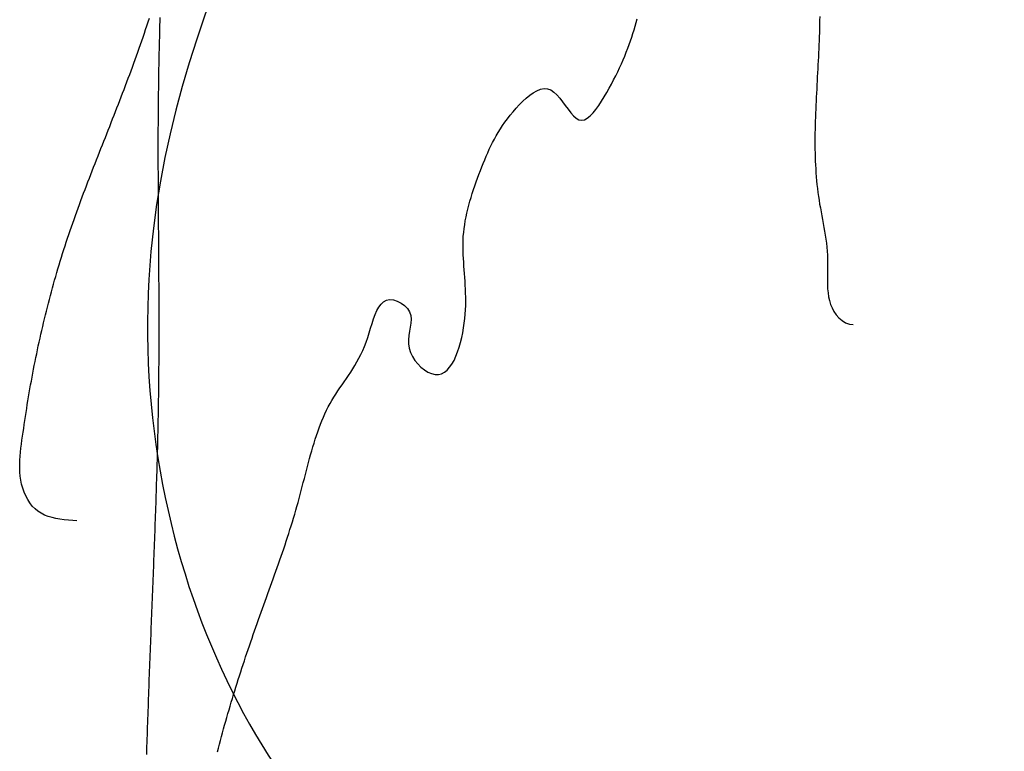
# Model space of a CAD drawing. Header units: millimetres. Extents: x 523431 to 527346, y -48565 to -47721.
# Tile 66 of 217: x 524624.53 to 524627.11, y -47996.59 to -47994.67. Entities that reach past the tile are written whole.
import ezdxf

# ---------------------------------------------------------------- set-up
doc = ezdxf.new("R2010")
doc.units = ezdxf.units.MM

# ---------------------------------------------------------------- blocks, each defined once
blk = doc.blocks.new('A$C0BD840A7')
at = {"color": 5, "start_tangent": (-0.576065, 0.817404), "end_tangent": (1, 0)}
blk.add_spline([(6.7322, 5.9997), (6.9638, 6.7648), (6.8311, 7.132), (8.2398, 7.6625), (5.225, 1.9005), (6.0172, 0.1088), (10.0616, 1.2755)], degree=3, dxfattribs=at)

msp = doc.modelspace()

# ---------------------------------------------------------------- linework, layer by layer
at = {"color": 174}
for p, q in [((524624.8709, -47994.679), (524624.8741, -47994.669)), ((524624.9017, -47994.6671), (524624.9014, -47994.6775)), ((524626.1501, -47994.6801), (524626.1528, -47994.6706)), ((524626.6306, -47994.6756), (524626.6304, -47994.6861)), ((524626.6308, -47994.6651), (524626.6306, -47994.6756)), ((524624.8611, -47994.7087), (524624.8644, -47994.6988)), ((524624.8644, -47994.6988), (524624.8677, -47994.6889)), ((524624.8677, -47994.6889), (524624.8709, -47994.679)), ((524624.9008, -47994.6983), (524624.9005, -47994.7087)), ((524624.9011, -47994.6879), (524624.9008, -47994.6983)), ((524624.9014, -47994.6775), (524624.9011, -47994.6879)), ((524626.1413, -47994.7089), (524626.1444, -47994.6993)), ((524626.1444, -47994.6993), (524626.1473, -47994.6897)), ((524626.1473, -47994.6897), (524626.1501, -47994.6801)), ((524626.6301, -47994.6966), (524626.6298, -47994.7071)), ((524626.6304, -47994.6861), (524626.6301, -47994.6966)), ((524624.8509, -47994.7384), (524624.8543, -47994.7285)), ((524624.8543, -47994.7285), (524624.8577, -47994.7186)), ((524624.8577, -47994.7186), (524624.8611, -47994.7087)), ((524624.9003, -47994.7191), (524624.9, -47994.7295)), ((524624.9005, -47994.7087), (524624.9003, -47994.7191)), ((524626.1314, -47994.7382), (524626.1348, -47994.7284)), ((524626.1348, -47994.7284), (524626.1382, -47994.7186)), ((524626.1382, -47994.7186), (524626.1413, -47994.7089)), ((524626.6292, -47994.7282), (524626.6288, -47994.7387)), ((524626.6295, -47994.7177), (524626.6292, -47994.7282)), ((524626.6298, -47994.7071), (524626.6295, -47994.7177)), ((524624.844, -47994.758), (524624.8475, -47994.7482)), ((524624.8475, -47994.7482), (524624.8509, -47994.7384)), ((524624.8995, -47994.7503), (524624.8993, -47994.7607)), ((524624.8997, -47994.7399), (524624.8995, -47994.7503)), ((524624.9, -47994.7295), (524624.8997, -47994.7399)), ((524626.1238, -47994.7582), (524626.1277, -47994.7482)), ((524626.1277, -47994.7482), (524626.1314, -47994.7382)), ((524626.6283, -47994.7492), (524626.6278, -47994.7598)), ((524626.6288, -47994.7387), (524626.6283, -47994.7492)), ((524624.8334, -47994.7874), (524624.837, -47994.7777)), ((524624.837, -47994.7777), (524624.8405, -47994.7679)), ((524624.8405, -47994.7679), (524624.844, -47994.758)), ((524624.899, -47994.7711), (524624.8988, -47994.7814)), ((524624.8993, -47994.7607), (524624.899, -47994.7711)), ((524626.1111, -47994.7888), (524626.1156, -47994.7785)), ((524626.1156, -47994.7785), (524626.1198, -47994.7683)), ((524626.1198, -47994.7683), (524626.1238, -47994.7582)), ((524626.6273, -47994.7703), (524626.6268, -47994.7809)), ((524626.6278, -47994.7598), (524626.6273, -47994.7703)), ((524624.8263, -47994.807), (524624.8299, -47994.7972)), ((524624.8299, -47994.7972), (524624.8334, -47994.7874)), ((524624.8984, -47994.8022), (524624.8983, -47994.8126)), ((524624.8986, -47994.7918), (524624.8984, -47994.8022)), ((524624.8988, -47994.7814), (524624.8986, -47994.7918)), ((524626.1015, -47994.8097), (524626.1064, -47994.7992)), ((524626.1064, -47994.7992), (524626.1111, -47994.7888)), ((524626.6257, -47994.802), (524626.6251, -47994.8126)), ((524626.6262, -47994.7914), (524626.6257, -47994.802)), ((524626.6268, -47994.7809), (524626.6262, -47994.7914)), ((524624.8153, -47994.8363), (524624.819, -47994.8265)), ((524624.819, -47994.8265), (524624.8226, -47994.8168)), ((524624.8226, -47994.8168), (524624.8263, -47994.807)), ((524624.8981, -47994.823), (524624.8979, -47994.8334)), ((524624.8983, -47994.8126), (524624.8981, -47994.823)), ((524626.0851, -47994.842), (524626.0908, -47994.8311)), ((524626.0908, -47994.8311), (524626.0962, -47994.8204)), ((524626.0962, -47994.8204), (524626.1015, -47994.8097)), ((524626.6245, -47994.8231), (524626.6239, -47994.8337)), ((524626.6251, -47994.8126), (524626.6245, -47994.8231)), ((524624.8042, -47994.8654), (524624.8079, -47994.8557)), ((524624.8079, -47994.8557), (524624.8116, -47994.846)), ((524624.8116, -47994.846), (524624.8153, -47994.8363)), ((524624.8977, -47994.8542), (524624.8975, -47994.8646)), ((524624.8978, -47994.8438), (524624.8977, -47994.8542)), ((524624.8979, -47994.8334), (524624.8978, -47994.8438)), ((524625.8897, -47994.8592), (524625.8991, -47994.8556)), ((524625.8991, -47994.8556), (524625.9083, -47994.8539)), ((524625.9083, -47994.8539), (524625.9172, -47994.8544)), ((524625.9172, -47994.8544), (524625.9258, -47994.8573)), ((524625.9258, -47994.8573), (524625.9341, -47994.8627)), ((524626.0727, -47994.8642), (524626.079, -47994.853)), ((524626.079, -47994.853), (524626.0851, -47994.842)), ((524626.6228, -47994.8548), (524626.6222, -47994.8653)), ((524626.6234, -47994.8442), (524626.6228, -47994.8548)), ((524626.6239, -47994.8337), (524626.6234, -47994.8442)), ((524624.7968, -47994.8849), (524624.8005, -47994.8752)), ((524624.8005, -47994.8752), (524624.8042, -47994.8654)), ((524624.8974, -47994.8751), (524624.8973, -47994.8855)), ((524624.8975, -47994.8646), (524624.8974, -47994.8751)), ((524625.8524, -47994.887), (524625.8615, -47994.8785)), ((524625.8615, -47994.8785), (524625.8709, -47994.8709)), ((524625.8709, -47994.8709), (524625.8803, -47994.8644)), ((524625.8803, -47994.8644), (524625.8897, -47994.8592)), ((524625.9341, -47994.8627), (524625.9419, -47994.8699)), ((524625.9419, -47994.8699), (524625.9496, -47994.8786)), ((524625.9496, -47994.8786), (524625.9569, -47994.8882)), ((524626.0591, -47994.8868), (524626.066, -47994.8755)), ((524626.066, -47994.8755), (524626.0727, -47994.8642)), ((524626.6217, -47994.8759), (524626.6212, -47994.8864)), ((524626.6222, -47994.8653), (524626.6217, -47994.8759)), ((524624.7854, -47994.914), (524624.7892, -47994.9043)), ((524624.7892, -47994.9043), (524624.793, -47994.8946)), ((524624.793, -47994.8946), (524624.7968, -47994.8849)), ((524624.8972, -47994.8959), (524624.8971, -47994.9063)), ((524624.8971, -47994.9063), (524624.8971, -47994.9167)), ((524624.8973, -47994.8855), (524624.8972, -47994.8959)), ((524625.8272, -47994.9144), (524625.8351, -47994.9052)), ((524625.8351, -47994.9052), (524625.8436, -47994.8959)), ((524625.8436, -47994.8959), (524625.8524, -47994.887)), ((524625.9569, -47994.8882), (524625.9641, -47994.8981)), ((524625.9641, -47994.8981), (524625.9712, -47994.908)), ((524625.9712, -47994.908), (524625.9782, -47994.9171)), ((524626.037, -47994.9175), (524626.0445, -47994.9082)), ((524626.0445, -47994.9082), (524626.0519, -47994.8978)), ((524626.0519, -47994.8978), (524626.0591, -47994.8868)), ((524626.6202, -47994.9075), (524626.6198, -47994.918)), ((524626.6207, -47994.897), (524626.6202, -47994.9075)), ((524626.6212, -47994.8864), (524626.6207, -47994.897)), ((524624.774, -47994.943), (524624.7778, -47994.9334)), ((524624.7778, -47994.9334), (524624.7816, -47994.9237)), ((524624.7816, -47994.9237), (524624.7854, -47994.914)), ((524624.897, -47994.9271), (524624.8969, -47994.9376)), ((524624.8971, -47994.9167), (524624.897, -47994.9271)), ((524625.806, -47994.9416), (524625.8127, -47994.9326)), ((524625.8127, -47994.9326), (524625.8197, -47994.9236)), ((524625.8197, -47994.9236), (524625.8272, -47994.9144)), ((524625.9782, -47994.9171), (524625.9853, -47994.9251)), ((524625.9853, -47994.9251), (524625.9923, -47994.9315)), ((524625.9923, -47994.9315), (524625.9995, -47994.9356)), ((524626.0068, -47994.9369), (524626.0142, -47994.9355)), ((524626.0142, -47994.9355), (524626.0218, -47994.9315)), ((524626.0218, -47994.9315), (524626.0294, -47994.9254)), ((524626.0294, -47994.9254), (524626.037, -47994.9175)), ((524626.6194, -47994.9286), (524626.6191, -47994.9391)), ((524626.6198, -47994.918), (524626.6194, -47994.9286)), ((524624.7664, -47994.9624), (524624.7702, -47994.9527)), ((524624.7702, -47994.9527), (524624.774, -47994.943)), ((524624.8969, -47994.948), (524624.8968, -47994.9584)), ((524624.8968, -47994.9584), (524624.8968, -47994.9688)), ((524624.8969, -47994.9376), (524624.8969, -47994.948)), ((524625.7885, -47994.9684), (524625.794, -47994.9595)), ((524625.794, -47994.9595), (524625.7998, -47994.9506)), ((524625.7998, -47994.9506), (524625.806, -47994.9416)), ((524625.9995, -47994.9356), (524626.0068, -47994.9369)), ((524626.6185, -47994.9601), (524626.6184, -47994.9705)), ((524626.6188, -47994.9496), (524626.6185, -47994.9601)), ((524626.6191, -47994.9391), (524626.6188, -47994.9496)), ((524624.7549, -47994.9915), (524624.7588, -47994.9818)), ((524624.7588, -47994.9818), (524624.7626, -47994.9721)), ((524624.7626, -47994.9721), (524624.7664, -47994.9624)), ((524624.8968, -47994.9688), (524624.8968, -47994.9793)), ((524624.8968, -47994.9793), (524624.8968, -47994.9897)), ((524625.7737, -47994.995), (524625.7784, -47994.9861)), ((524625.7784, -47994.9861), (524625.7833, -47994.9772)), ((524625.7833, -47994.9772), (524625.7885, -47994.9684)), ((524626.6184, -47994.9705), (524626.6182, -47994.981)), ((524626.6182, -47994.981), (524626.6182, -47994.9915)), ((524624.7435, -47995.0206), (524624.7473, -47995.0109)), ((524624.7473, -47995.0109), (524624.7511, -47995.0012)), ((524624.7511, -47995.0012), (524624.7549, -47994.9915)), ((524624.8968, -47994.9897), (524624.8968, -47995.0001)), ((524624.8968, -47995.0001), (524624.8968, -47995.0106)), ((524624.8968, -47995.0106), (524624.8968, -47995.021)), ((524625.765, -47995.0129), (524625.7693, -47995.0039)), ((524625.7693, -47995.0039), (524625.7737, -47994.995)), ((524626.6182, -47994.9915), (524626.6182, -47995.0019)), ((524626.6182, -47995.0019), (524626.6183, -47995.0123)), ((524626.6183, -47995.0123), (524626.6185, -47995.0227)), ((524624.7358, -47995.04), (524624.7396, -47995.0303)), ((524624.7396, -47995.0303), (524624.7435, -47995.0206)), ((524624.8968, -47995.021), (524624.8968, -47995.0315)), ((524624.8968, -47995.0315), (524624.8968, -47995.0419)), ((524625.753, -47995.0404), (524625.7569, -47995.0311)), ((524625.7569, -47995.0311), (524625.7609, -47995.022)), ((524625.7609, -47995.022), (524625.765, -47995.0129)), ((524626.6185, -47995.0227), (524626.6188, -47995.0331)), ((524626.6188, -47995.0331), (524626.6192, -47995.0435)), ((524624.7244, -47995.0692), (524624.7282, -47995.0594)), ((524624.7282, -47995.0594), (524624.732, -47995.0497)), ((524624.732, -47995.0497), (524624.7358, -47995.04)), ((524624.8968, -47995.0419), (524624.8968, -47995.0523)), ((524624.8968, -47995.0523), (524624.8968, -47995.0628)), ((524624.8968, -47995.0628), (524624.8969, -47995.0732)), ((524625.7417, -47995.0688), (524625.7454, -47995.0592)), ((524625.7454, -47995.0592), (524625.7492, -47995.0497)), ((524625.7492, -47995.0497), (524625.753, -47995.0404)), ((524626.6192, -47995.0435), (524626.6196, -47995.0539)), ((524626.6196, -47995.0539), (524626.6202, -47995.0642)), ((524626.6202, -47995.0642), (524626.6209, -47995.0746)), ((524624.7131, -47995.0984), (524624.7169, -47995.0886)), ((524624.7169, -47995.0886), (524624.7206, -47995.0789)), ((524624.7206, -47995.0789), (524624.7244, -47995.0692)), ((524624.8969, -47995.0732), (524624.8969, -47995.0837)), ((524624.8969, -47995.0837), (524624.8969, -47995.0941)), ((524625.7307, -47995.0984), (524625.7343, -47995.0884)), ((524625.7343, -47995.0884), (524625.7379, -47995.0786)), ((524625.7379, -47995.0786), (524625.7417, -47995.0688)), ((524626.6209, -47995.0746), (524626.6217, -47995.0849)), ((524626.6217, -47995.0849), (524626.6226, -47995.0952)), ((524624.7056, -47995.1179), (524624.7094, -47995.1082)), ((524624.7094, -47995.1082), (524624.7131, -47995.0984)), ((524624.8969, -47995.0941), (524624.897, -47995.1046)), ((524624.897, -47995.1046), (524624.897, -47995.115)), ((524624.897, -47995.115), (524624.8971, -47995.1255)), ((524625.7237, -47995.1185), (524625.7271, -47995.1084)), ((524625.7271, -47995.1084), (524625.7307, -47995.0984)), ((524626.6226, -47995.0952), (524626.6236, -47995.1054)), ((524626.6236, -47995.1054), (524626.6247, -47995.1157)), ((524626.6247, -47995.1157), (524626.626, -47995.1259)), ((524624.6946, -47995.1473), (524624.6983, -47995.1375)), ((524624.6983, -47995.1375), (524624.7019, -47995.1277)), ((524624.7019, -47995.1277), (524624.7056, -47995.1179)), ((524624.8971, -47995.1255), (524624.8971, -47995.1359)), ((524624.8971, -47995.1359), (524624.8972, -47995.1464)), ((524625.7142, -47995.1491), (524625.7172, -47995.1389)), ((524625.7172, -47995.1389), (524625.7204, -47995.1287)), ((524625.7204, -47995.1287), (524625.7237, -47995.1185)), ((524626.626, -47995.1259), (524626.6274, -47995.1361)), ((524626.6274, -47995.1361), (524626.6289, -47995.1463)), ((524624.6838, -47995.1767), (524624.6874, -47995.1669)), ((524624.6874, -47995.1669), (524624.691, -47995.1571)), ((524624.691, -47995.1571), (524624.6946, -47995.1473)), ((524624.8972, -47995.1464), (524624.8972, -47995.1568)), ((524624.8972, -47995.1568), (524624.8973, -47995.1673)), ((524624.8973, -47995.1673), (524624.8974, -47995.1777)), ((524625.7087, -47995.1697), (524625.7114, -47995.1594)), ((524625.7114, -47995.1594), (524625.7142, -47995.1491)), ((524626.6289, -47995.1463), (524626.6306, -47995.1564)), ((524626.6306, -47995.1564), (524626.6324, -47995.1666)), ((524626.6324, -47995.1666), (524626.6343, -47995.1767)), ((524624.6767, -47995.1964), (524624.6803, -47995.1866)), ((524624.6803, -47995.1866), (524624.6838, -47995.1767)), ((524624.8974, -47995.1777), (524624.8974, -47995.1882)), ((524624.8974, -47995.1882), (524624.8975, -47995.1987)), ((524625.7021, -47995.2004), (524625.7041, -47995.1902)), ((524625.7041, -47995.1902), (524625.7063, -47995.1799)), ((524625.7063, -47995.1799), (524625.7087, -47995.1697)), ((524626.6343, -47995.1767), (524626.6362, -47995.1868)), ((524626.6362, -47995.1868), (524626.6381, -47995.197)), ((524624.6664, -47995.226), (524624.6698, -47995.2161)), ((524624.6698, -47995.2161), (524624.6733, -47995.2063)), ((524624.6733, -47995.2063), (524624.6767, -47995.1964)), ((524624.8975, -47995.1987), (524624.8976, -47995.2091)), ((524624.8976, -47995.2091), (524624.8976, -47995.2196)), ((524625.6989, -47995.2207), (524625.7004, -47995.2106)), ((524625.7004, -47995.2106), (524625.7021, -47995.2004)), ((524626.6381, -47995.197), (524626.64, -47995.2072)), ((524626.64, -47995.2072), (524626.6419, -47995.2174)), ((524626.6419, -47995.2174), (524626.6437, -47995.2276)), ((524624.6597, -47995.2459), (524624.663, -47995.2359)), ((524624.663, -47995.2359), (524624.6664, -47995.226)), ((524624.8976, -47995.2196), (524624.8977, -47995.23)), ((524624.8977, -47995.23), (524624.8978, -47995.2405)), ((524624.8978, -47995.2405), (524624.8979, -47995.251)), ((524625.6964, -47995.2505), (524625.6969, -47995.2406)), ((524625.6969, -47995.2406), (524625.6978, -47995.2307)), ((524625.6978, -47995.2307), (524625.6989, -47995.2207)), ((524626.6437, -47995.2276), (524626.6454, -47995.2379)), ((524626.6454, -47995.2379), (524626.6469, -47995.2483)), ((524624.65, -47995.2757), (524624.6532, -47995.2658)), ((524624.6532, -47995.2658), (524624.6564, -47995.2558)), ((524624.6564, -47995.2558), (524624.6597, -47995.2459)), ((524624.8979, -47995.251), (524624.8979, -47995.2614)), ((524624.8979, -47995.2614), (524624.898, -47995.2719)), ((524625.6961, -47995.2603), (524625.6964, -47995.2505)), ((524625.6961, -47995.2701), (524625.6961, -47995.2603)), ((524625.6963, -47995.2798), (524625.6961, -47995.2701)), ((524626.6469, -47995.2483), (524626.6483, -47995.2587)), ((524626.6483, -47995.2587), (524626.6495, -47995.2693)), ((524626.6495, -47995.2693), (524626.6504, -47995.2799)), ((524624.6406, -47995.3057), (524624.6437, -47995.2957)), ((524624.6437, -47995.2957), (524624.6468, -47995.2857)), ((524624.6468, -47995.2857), (524624.65, -47995.2757)), ((524624.898, -47995.2719), (524624.8981, -47995.2824)), ((524624.8981, -47995.2824), (524624.8981, -47995.2928)), ((524624.8981, -47995.2928), (524624.8982, -47995.3033)), ((524625.6966, -47995.2895), (524625.6963, -47995.2798)), ((524625.6971, -47995.2992), (524625.6966, -47995.2895)), ((524626.6504, -47995.2799), (524626.6511, -47995.2906)), ((524626.6511, -47995.2906), (524626.6515, -47995.3015)), ((524624.6346, -47995.3257), (524624.6376, -47995.3157)), ((524624.6376, -47995.3157), (524624.6406, -47995.3057)), ((524624.8982, -47995.3033), (524624.8983, -47995.3138)), ((524624.8983, -47995.3138), (524624.8983, -47995.3242)), ((524625.6978, -47995.3089), (524625.6971, -47995.2992)), ((524625.6985, -47995.3187), (524625.6978, -47995.3089)), ((524625.6992, -47995.3285), (524625.6985, -47995.3187)), ((524626.6515, -47995.3124), (524626.6514, -47995.3235)), ((524626.6515, -47995.3015), (524626.6515, -47995.3124)), ((524624.6259, -47995.3559), (524624.6287, -47995.3458)), ((524624.6287, -47995.3458), (524624.6317, -47995.3358)), ((524624.6317, -47995.3358), (524624.6346, -47995.3257)), ((524624.8983, -47995.3242), (524624.8984, -47995.3347)), ((524624.8984, -47995.3347), (524624.8985, -47995.3452)), ((524624.8985, -47995.3452), (524624.8985, -47995.3556)), ((524625.7, -47995.3384), (524625.6992, -47995.3285)), ((524625.7007, -47995.3484), (524625.7, -47995.3384)), ((524626.651, -47995.3456), (524626.6509, -47995.3566)), ((524626.6512, -47995.3345), (524626.651, -47995.3456)), ((524626.6514, -47995.3235), (524626.6512, -47995.3345)), ((524624.6203, -47995.376), (524624.623, -47995.3659)), ((524624.623, -47995.3659), (524624.6259, -47995.3559)), ((524624.8985, -47995.3556), (524624.8986, -47995.3661)), ((524624.8986, -47995.3661), (524624.8986, -47995.3766)), ((524625.7015, -47995.3584), (524625.7007, -47995.3484)), ((524625.7021, -47995.3686), (524625.7015, -47995.3584)), ((524625.7026, -47995.379), (524625.7021, -47995.3686)), ((524626.6509, -47995.3566), (524626.651, -47995.3675)), ((524626.651, -47995.3675), (524626.6515, -47995.3782)), ((524624.6121, -47995.4063), (524624.6148, -47995.3962)), ((524624.6148, -47995.3962), (524624.6175, -47995.3861)), ((524624.6175, -47995.3861), (524624.6203, -47995.376)), ((524624.8986, -47995.3766), (524624.8987, -47995.387)), ((524624.8987, -47995.387), (524624.8987, -47995.3975)), ((524624.8987, -47995.3975), (524624.8988, -47995.408)), ((524625.703, -47995.3895), (524625.7026, -47995.379)), ((524625.7033, -47995.4001), (524625.703, -47995.3895)), ((524626.6515, -47995.3782), (524626.6525, -47995.3888)), ((524626.6525, -47995.3888), (524626.654, -47995.3992)), ((524626.654, -47995.3992), (524626.6562, -47995.4093)), ((524624.6069, -47995.4266), (524624.6095, -47995.4164)), ((524624.6095, -47995.4164), (524624.6121, -47995.4063)), ((524624.8988, -47995.408), (524624.8988, -47995.4184)), ((524624.8988, -47995.4184), (524624.8988, -47995.4289)), ((524625.4754, -47995.4262), (524625.4812, -47995.4184)), ((524625.4812, -47995.4184), (524625.4877, -47995.4123)), ((524625.4877, -47995.4123), (524625.4952, -47995.4084)), ((524625.4952, -47995.4084), (524625.5038, -47995.4067)), ((524625.5038, -47995.4067), (524625.5135, -47995.4076)), ((524625.5135, -47995.4076), (524625.5237, -47995.4107)), ((524625.5237, -47995.4107), (524625.5338, -47995.4159)), ((524625.5338, -47995.4159), (524625.5431, -47995.4225)), ((524625.5431, -47995.4225), (524625.5507, -47995.4304)), ((524625.7027, -47995.4333), (524625.7031, -47995.4221)), ((524625.7031, -47995.4221), (524625.7033, -47995.411)), ((524625.7033, -47995.411), (524625.7033, -47995.4001)), ((524626.6562, -47995.4093), (524626.6592, -47995.4192)), ((524626.6592, -47995.4192), (524626.663, -47995.4286)), ((524624.5994, -47995.457), (524624.6019, -47995.4468)), ((524624.6019, -47995.4468), (524624.6044, -47995.4367)), ((524624.6044, -47995.4367), (524624.6069, -47995.4266)), ((524624.8988, -47995.4289), (524624.8989, -47995.4394)), ((524624.8989, -47995.4394), (524624.8989, -47995.4498)), ((524624.8989, -47995.4498), (524624.8989, -47995.4603)), ((524625.4616, -47995.4573), (524625.4658, -47995.4459)), ((524625.4658, -47995.4459), (524625.4703, -47995.4354)), ((524625.4703, -47995.4354), (524625.4754, -47995.4262)), ((524625.5507, -47995.4304), (524625.556, -47995.439)), ((524625.556, -47995.439), (524625.5589, -47995.4483)), ((524625.5589, -47995.4483), (524625.5598, -47995.458)), ((524625.7008, -47995.4567), (524625.7019, -47995.4449)), ((524625.7019, -47995.4449), (524625.7027, -47995.4333)), ((524626.663, -47995.4286), (524626.6679, -47995.4377)), ((524626.6679, -47995.4377), (524626.6739, -47995.4464)), ((524626.6739, -47995.4464), (524626.6811, -47995.4545)), ((524624.5946, -47995.4773), (524624.5969, -47995.4672)), ((524624.5969, -47995.4672), (524624.5994, -47995.457)), ((524624.8989, -47995.4603), (524624.8989, -47995.4708)), ((524624.8989, -47995.4708), (524624.8989, -47995.4812)), ((524625.454, -47995.4817), (524625.4577, -47995.4693)), ((524625.4577, -47995.4693), (524625.4616, -47995.4573)), ((524625.5592, -47995.4682), (524625.5578, -47995.4788)), ((524625.5598, -47995.458), (524625.5592, -47995.4682)), ((524625.6976, -47995.4811), (524625.6994, -47995.4687)), ((524625.6994, -47995.4687), (524625.7008, -47995.4567)), ((524626.6811, -47995.4545), (524626.6894, -47995.4618)), ((524626.6894, -47995.4618), (524626.6986, -47995.4676)), ((524626.6986, -47995.4676), (524626.7084, -47995.4713)), ((524626.7084, -47995.4713), (524626.7188, -47995.4724)), ((524624.5876, -47995.5078), (524624.5899, -47995.4977)), ((524624.5899, -47995.4977), (524624.5922, -47995.4875)), ((524624.5922, -47995.4875), (524624.5946, -47995.4773)), ((524624.8989, -47995.4812), (524624.8989, -47995.4917)), ((524624.8989, -47995.4917), (524624.8989, -47995.5022)), ((524624.8989, -47995.5022), (524624.8989, -47995.5126)), ((524625.4464, -47995.5065), (524625.4503, -47995.4942)), ((524625.4503, -47995.4942), (524625.454, -47995.4817)), ((524625.5542, -47995.5006), (524625.5531, -47995.5118)), ((524625.5559, -47995.4896), (524625.5542, -47995.5006)), ((524625.5578, -47995.4788), (524625.5559, -47995.4896)), ((524625.6927, -47995.5065), (524625.6954, -47995.4937)), ((524625.6954, -47995.4937), (524625.6976, -47995.4811)), ((524624.581, -47995.5384), (524624.5832, -47995.5282)), ((524624.5832, -47995.5282), (524624.5854, -47995.518)), ((524624.5854, -47995.518), (524624.5876, -47995.5078)), ((524624.8989, -47995.5231), (524624.8988, -47995.5336)), ((524624.8989, -47995.5126), (524624.8989, -47995.5231)), ((524625.438, -47995.5296), (524625.4423, -47995.5183)), ((524625.4423, -47995.5183), (524625.4464, -47995.5065)), ((524625.5531, -47995.5118), (524625.5531, -47995.523)), ((524625.5531, -47995.523), (524625.5548, -47995.5342)), ((524625.686, -47995.5317), (524625.6896, -47995.5192)), ((524625.6896, -47995.5192), (524625.6927, -47995.5065)), ((524624.5768, -47995.5588), (524624.5789, -47995.5486)), ((524624.5789, -47995.5486), (524624.581, -47995.5384)), ((524624.8988, -47995.544), (524624.8987, -47995.5545)), ((524624.8987, -47995.5545), (524624.8987, -47995.565)), ((524624.8988, -47995.5336), (524624.8988, -47995.544)), ((524625.4234, -47995.5606), (524625.4285, -47995.5507)), ((524625.4285, -47995.5507), (524625.4333, -47995.5404)), ((524625.4333, -47995.5404), (524625.438, -47995.5296)), ((524625.5548, -47995.5342), (524625.5583, -47995.5453)), ((524625.5583, -47995.5453), (524625.5635, -47995.556)), ((524625.6775, -47995.5553), (524625.682, -47995.5438)), ((524625.682, -47995.5438), (524625.686, -47995.5317)), ((524624.5707, -47995.5895), (524624.5727, -47995.5793)), ((524624.5727, -47995.5793), (524624.5747, -47995.5691)), ((524624.5747, -47995.5691), (524624.5768, -47995.5588)), ((524624.8986, -47995.5754), (524624.8985, -47995.5859)), ((524624.8987, -47995.565), (524624.8986, -47995.5754)), ((524625.4074, -47995.5883), (524625.4128, -47995.5794)), ((524625.4128, -47995.5794), (524625.4182, -47995.5702)), ((524625.4182, -47995.5702), (524625.4234, -47995.5606)), ((524625.5635, -47995.556), (524625.5699, -47995.5661)), ((524625.5699, -47995.5661), (524625.5775, -47995.5754)), ((524625.5775, -47995.5754), (524625.5859, -47995.5838)), ((524625.661, -47995.5842), (524625.667, -47995.5757)), ((524625.667, -47995.5757), (524625.6725, -47995.566)), ((524625.6725, -47995.566), (524625.6775, -47995.5553)), ((524624.5668, -47995.61), (524624.5688, -47995.5998)), ((524624.5688, -47995.5998), (524624.5707, -47995.5895)), ((524624.8985, -47995.5964), (524624.8984, -47995.6068)), ((524624.8985, -47995.5859), (524624.8985, -47995.5964)), ((524625.3905, -47995.6138), (524625.3962, -47995.6055)), ((524625.3962, -47995.6055), (524625.4018, -47995.597)), ((524625.4018, -47995.597), (524625.4074, -47995.5883)), ((524625.5859, -47995.5838), (524625.5949, -47995.5909)), ((524625.5949, -47995.5909), (524625.6042, -47995.5966)), ((524625.6042, -47995.5966), (524625.6136, -47995.6006)), ((524625.6136, -47995.6006), (524625.6228, -47995.6028)), ((524625.6228, -47995.6028), (524625.6315, -47995.6029)), ((524625.6315, -47995.6029), (524625.6397, -47995.6009)), ((524625.6397, -47995.6009), (524625.6473, -47995.597)), ((524625.6473, -47995.597), (524625.6544, -47995.5914)), ((524625.6544, -47995.5914), (524625.661, -47995.5842)), ((524624.5613, -47995.6408), (524624.5631, -47995.6305)), ((524624.5631, -47995.6305), (524624.565, -47995.6203)), ((524624.565, -47995.6203), (524624.5668, -47995.61)), ((524624.8982, -47995.6278), (524624.898, -47995.6382)), ((524624.8983, -47995.6173), (524624.8982, -47995.6278)), ((524624.8984, -47995.6068), (524624.8983, -47995.6173)), ((524625.3737, -47995.6381), (524625.3793, -47995.6301)), ((524625.3793, -47995.6301), (524625.3849, -47995.622)), ((524625.3849, -47995.622), (524625.3905, -47995.6138)), ((524624.5577, -47995.6614), (524624.5595, -47995.6511)), ((524624.5595, -47995.6511), (524624.5613, -47995.6408)), ((524624.8979, -47995.6487), (524624.8978, -47995.6591)), ((524624.898, -47995.6382), (524624.8979, -47995.6487)), ((524625.3576, -47995.6624), (524625.3629, -47995.6543)), ((524625.3629, -47995.6543), (524625.3682, -47995.6462)), ((524625.3682, -47995.6462), (524625.3737, -47995.6381)), ((524624.5527, -47995.6923), (524624.5543, -47995.682)), ((524624.5543, -47995.682), (524624.556, -47995.6717)), ((524624.556, -47995.6717), (524624.5577, -47995.6614)), ((524624.8975, -47995.68), (524624.8973, -47995.6905)), ((524624.8976, -47995.6696), (524624.8975, -47995.68)), ((524624.8978, -47995.6591), (524624.8976, -47995.6696)), ((524625.343, -47995.6879), (524625.3477, -47995.6792)), ((524625.3477, -47995.6792), (524625.3526, -47995.6708)), ((524625.3526, -47995.6708), (524625.3576, -47995.6624)), ((524624.5494, -47995.713), (524624.551, -47995.7027)), ((524624.551, -47995.7027), (524624.5527, -47995.6923)), ((524624.8971, -47995.701), (524624.8969, -47995.7114)), ((524624.8973, -47995.6905), (524624.8971, -47995.701)), ((524625.3302, -47995.7149), (524625.3343, -47995.7057)), ((524625.3343, -47995.7057), (524625.3386, -47995.6967)), ((524625.3386, -47995.6967), (524625.343, -47995.6879)), ((524624.5448, -47995.7442), (524624.5463, -47995.7338)), ((524624.5463, -47995.7338), (524624.5478, -47995.7234)), ((524624.5478, -47995.7234), (524624.5494, -47995.713)), ((524624.8965, -47995.7323), (524624.8963, -47995.7428)), ((524624.8967, -47995.7219), (524624.8965, -47995.7323)), ((524624.8969, -47995.7114), (524624.8967, -47995.7219)), ((524625.3189, -47995.7432), (524625.3225, -47995.7336)), ((524625.3225, -47995.7336), (524625.3263, -47995.7242)), ((524625.3263, -47995.7242), (524625.3302, -47995.7149)), ((524624.5418, -47995.765), (524624.5433, -47995.7546)), ((524624.5433, -47995.7546), (524624.5448, -47995.7442)), ((524624.8961, -47995.7532), (524624.8958, -47995.7637)), ((524624.8963, -47995.7428), (524624.8961, -47995.7532)), ((524625.312, -47995.7628), (524625.3154, -47995.753)), ((524625.3154, -47995.753), (524625.3189, -47995.7432)), ((524624.5376, -47995.7963), (524624.539, -47995.7859)), ((524624.539, -47995.7859), (524624.5404, -47995.7754)), ((524624.5404, -47995.7754), (524624.5418, -47995.765)), ((524624.8953, -47995.7846), (524624.8951, -47995.795)), ((524624.8956, -47995.7741), (524624.8953, -47995.7846)), ((524624.8958, -47995.7637), (524624.8956, -47995.7741)), ((524625.3026, -47995.7929), (524625.3056, -47995.7827)), ((524625.3056, -47995.7827), (524625.3088, -47995.7727)), ((524625.3088, -47995.7727), (524625.312, -47995.7628)), ((524624.5355, -47995.8173), (524624.5365, -47995.8068)), ((524624.5365, -47995.8068), (524624.5376, -47995.7963)), ((524624.8948, -47995.8055), (524624.8945, -47995.8159)), ((524624.8951, -47995.795), (524624.8948, -47995.8055)), ((524625.2967, -47995.8133), (524625.2996, -47995.803)), ((524625.2996, -47995.803), (524625.3026, -47995.7929)), ((524624.5344, -47995.8382), (524624.5348, -47995.8278)), ((524624.5344, -47995.8487), (524624.5344, -47995.8382)), ((524624.5348, -47995.8278), (524624.5355, -47995.8173)), ((524624.894, -47995.8368), (524624.8937, -47995.8473)), ((524624.8943, -47995.8264), (524624.894, -47995.8368)), ((524624.8945, -47995.8159), (524624.8943, -47995.8264)), ((524625.2884, -47995.8444), (524625.2911, -47995.834)), ((524625.2911, -47995.834), (524625.2939, -47995.8236)), ((524625.2939, -47995.8236), (524625.2967, -47995.8133)), ((524624.5348, -47995.8591), (524624.5344, -47995.8487)), ((524624.5358, -47995.8696), (524624.5348, -47995.8591)), ((524624.8934, -47995.8577), (524624.8931, -47995.8682)), ((524624.8937, -47995.8473), (524624.8934, -47995.8577)), ((524625.283, -47995.8653), (524625.2857, -47995.8548)), ((524625.2857, -47995.8548), (524625.2884, -47995.8444)), ((524624.5374, -47995.88), (524624.5358, -47995.8696)), ((524624.5395, -47995.8904), (524624.5374, -47995.88)), ((524624.8924, -47995.8891), (524624.8921, -47995.8995)), ((524624.8927, -47995.8786), (524624.8924, -47995.8891)), ((524624.8931, -47995.8682), (524624.8927, -47995.8786)), ((524625.2749, -47995.8967), (524625.2776, -47995.8862)), ((524625.2776, -47995.8862), (524625.2803, -47995.8758)), ((524625.2803, -47995.8758), (524625.283, -47995.8653)), ((524624.5424, -47995.9008), (524624.5395, -47995.8904)), ((524624.546, -47995.911), (524624.5424, -47995.9008)), ((524624.5503, -47995.921), (524624.546, -47995.911)), ((524624.8918, -47995.9099), (524624.8914, -47995.9204)), ((524624.8921, -47995.8995), (524624.8918, -47995.9099)), ((524625.2695, -47995.9176), (524625.2722, -47995.9071)), ((524625.2722, -47995.9071), (524625.2749, -47995.8967)), ((524624.5553, -47995.9305), (524624.5503, -47995.921)), ((524624.561, -47995.9395), (524624.5553, -47995.9305)), ((524624.5674, -47995.9477), (524624.561, -47995.9395)), ((524624.8907, -47995.9413), (524624.8904, -47995.9517)), ((524624.8911, -47995.9308), (524624.8907, -47995.9413)), ((524624.8914, -47995.9204), (524624.8911, -47995.9308)), ((524625.2609, -47995.9486), (524625.2638, -47995.9383)), ((524625.2638, -47995.9383), (524625.2667, -47995.9279)), ((524625.2667, -47995.9279), (524625.2695, -47995.9176)), ((524624.5745, -47995.9551), (524624.5674, -47995.9477)), ((524624.5823, -47995.9615), (524624.5745, -47995.9551)), ((524624.5907, -47995.9668), (524624.5823, -47995.9615)), ((524624.5996, -47995.9713), (524624.5907, -47995.9668)), ((524624.89, -47995.9622), (524624.8897, -47995.9726)), ((524624.8904, -47995.9517), (524624.89, -47995.9622)), ((524625.255, -47995.9691), (524625.258, -47995.9589)), ((524625.258, -47995.9589), (524625.2609, -47995.9486)), ((524624.6091, -47995.975), (524624.5996, -47995.9713)), ((524624.6191, -47995.9779), (524624.6091, -47995.975)), ((524624.6294, -47995.9803), (524624.6191, -47995.9779)), ((524624.64, -47995.9821), (524624.6294, -47995.9803)), ((524624.6509, -47995.9836), (524624.64, -47995.9821)), ((524624.662, -47995.9847), (524624.6509, -47995.9836)), ((524624.6732, -47995.9856), (524624.662, -47995.9847)), ((524624.6845, -47995.9865), (524624.6732, -47995.9856)), ((524624.8893, -47995.9831), (524624.8889, -47995.9935)), ((524624.8897, -47995.9726), (524624.8893, -47995.9831)), ((524625.2457, -47995.9995), (524625.2489, -47995.9894)), ((524625.2489, -47995.9894), (524625.2519, -47995.9793)), ((524625.2519, -47995.9793), (524625.255, -47995.9691)), ((524624.8882, -47996.0144), (524624.8878, -47996.0248)), ((524624.8885, -47996.0039), (524624.8882, -47996.0144)), ((524624.8889, -47995.9935), (524624.8885, -47996.0039)), ((524625.2394, -47996.0197), (524625.2426, -47996.0096)), ((524625.2426, -47996.0096), (524625.2457, -47995.9995)), ((524624.8874, -47996.0353), (524624.887, -47996.0457)), ((524624.8878, -47996.0248), (524624.8874, -47996.0353)), ((524625.2296, -47996.0496), (524625.2329, -47996.0397)), ((524625.2329, -47996.0397), (524625.2361, -47996.0297)), ((524625.2361, -47996.0297), (524625.2394, -47996.0197)), ((524624.8862, -47996.0666), (524624.8858, -47996.077)), ((524624.8866, -47996.0561), (524624.8862, -47996.0666)), ((524624.887, -47996.0457), (524624.8866, -47996.0561)), ((524625.2195, -47996.0794), (524625.2229, -47996.0695)), ((524625.2229, -47996.0695), (524625.2262, -47996.0596)), ((524625.2262, -47996.0596), (524625.2296, -47996.0496)), ((524624.8854, -47996.0875), (524624.885, -47996.0979)), ((524624.8858, -47996.077), (524624.8854, -47996.0875)), ((524625.2127, -47996.0991), (524625.2161, -47996.0892)), ((524625.2161, -47996.0892), (524625.2195, -47996.0794)), ((524624.8842, -47996.1188), (524624.8838, -47996.1292)), ((524624.8846, -47996.1084), (524624.8842, -47996.1188)), ((524624.885, -47996.0979), (524624.8846, -47996.1084)), ((524625.2023, -47996.1285), (524625.2058, -47996.1187)), ((524625.2058, -47996.1187), (524625.2092, -47996.1089)), ((524625.2092, -47996.1089), (524625.2127, -47996.0991)), ((524624.8834, -47996.1397), (524624.883, -47996.1501)), ((524624.8838, -47996.1292), (524624.8834, -47996.1397)), ((524625.1918, -47996.1579), (524625.1953, -47996.1481)), ((524625.1953, -47996.1481), (524625.1988, -47996.1383)), ((524625.1988, -47996.1383), (524625.2023, -47996.1285)), ((524624.8821, -47996.171), (524624.8817, -47996.1814)), ((524624.8826, -47996.1606), (524624.8821, -47996.171)), ((524624.883, -47996.1501), (524624.8826, -47996.1606)), ((524625.1848, -47996.1774), (524625.1883, -47996.1676)), ((524625.1883, -47996.1676), (524625.1918, -47996.1579)), ((524624.8813, -47996.1919), (524624.8809, -47996.2023)), ((524624.8817, -47996.1814), (524624.8813, -47996.1919)), ((524625.1743, -47996.2066), (524625.1778, -47996.1968)), ((524625.1778, -47996.1968), (524625.1813, -47996.1871)), ((524625.1813, -47996.1871), (524625.1848, -47996.1774)), ((524624.8801, -47996.2232), (524624.8796, -47996.2336)), ((524624.8805, -47996.2128), (524624.8801, -47996.2232)), ((524624.8809, -47996.2023), (524624.8805, -47996.2128)), ((524625.1673, -47996.226), (524625.1708, -47996.2163)), ((524625.1708, -47996.2163), (524625.1743, -47996.2066)), ((524624.8792, -47996.2441), (524624.8788, -47996.2545)), ((524624.8796, -47996.2336), (524624.8792, -47996.2441)), ((524625.1569, -47996.2552), (524625.1603, -47996.2455)), ((524625.1603, -47996.2455), (524625.1638, -47996.2357)), ((524625.1638, -47996.2357), (524625.1673, -47996.226)), ((524624.878, -47996.2754), (524624.8776, -47996.2859)), ((524624.8784, -47996.265), (524624.878, -47996.2754)), ((524624.8788, -47996.2545), (524624.8784, -47996.265)), ((524625.1466, -47996.2845), (524625.15, -47996.2747)), ((524625.15, -47996.2747), (524625.1534, -47996.265)), ((524625.1534, -47996.265), (524625.1569, -47996.2552)), ((524624.8772, -47996.2963), (524624.8768, -47996.3067)), ((524624.8776, -47996.2859), (524624.8772, -47996.2963)), ((524625.1398, -47996.304), (524625.1432, -47996.2942)), ((524625.1432, -47996.2942), (524625.1466, -47996.2845)), ((524624.876, -47996.3276), (524624.8755, -47996.3381)), ((524624.8764, -47996.3172), (524624.876, -47996.3276)), ((524624.8768, -47996.3067), (524624.8764, -47996.3172)), ((524625.1298, -47996.3334), (524625.1331, -47996.3236)), ((524625.1331, -47996.3236), (524625.1364, -47996.3138)), ((524625.1364, -47996.3138), (524625.1398, -47996.304)), ((524624.8751, -47996.3485), (524624.8748, -47996.359)), ((524624.8755, -47996.3381), (524624.8751, -47996.3485)), ((524625.12, -47996.3629), (524625.1233, -47996.3531)), ((524625.1233, -47996.3531), (524625.1265, -47996.3432)), ((524625.1265, -47996.3432), (524625.1298, -47996.3334)), ((524624.874, -47996.3799), (524624.8736, -47996.3903)), ((524624.8744, -47996.3694), (524624.874, -47996.3799)), ((524624.8748, -47996.359), (524624.8744, -47996.3694)), ((524625.1136, -47996.3826), (524625.1168, -47996.3728)), ((524625.1168, -47996.3728), (524625.12, -47996.3629)), ((524624.8732, -47996.4008), (524624.8728, -47996.4112)), ((524624.8736, -47996.3903), (524624.8732, -47996.4008)), ((524625.1042, -47996.4123), (524625.1073, -47996.4024)), ((524625.1073, -47996.4024), (524625.1104, -47996.3925)), ((524625.1104, -47996.3925), (524625.1136, -47996.3826)), ((524624.8724, -47996.4217), (524624.872, -47996.4321)), ((524624.8728, -47996.4112), (524624.8724, -47996.4217)), ((524625.098, -47996.4321), (524625.1011, -47996.4222)), ((524625.1011, -47996.4222), (524625.1042, -47996.4123)), ((524624.8713, -47996.453), (524624.8709, -47996.4634)), ((524624.8717, -47996.4425), (524624.8713, -47996.453)), ((524624.872, -47996.4321), (524624.8717, -47996.4425)), ((524625.0889, -47996.4619), (524625.0919, -47996.452)), ((524625.0919, -47996.452), (524625.0949, -47996.442)), ((524625.0949, -47996.442), (524625.098, -47996.4321)), ((524624.8706, -47996.4739), (524624.8702, -47996.4843)), ((524624.8709, -47996.4634), (524624.8706, -47996.4739)), ((524625.08, -47996.4919), (524625.083, -47996.4819)), ((524625.083, -47996.4819), (524625.0859, -47996.4719)), ((524625.0859, -47996.4719), (524625.0889, -47996.4619)), ((524624.8695, -47996.5052), (524624.8691, -47996.5157)), ((524624.8698, -47996.4948), (524624.8695, -47996.5052)), ((524624.8702, -47996.4843), (524624.8698, -47996.4948)), ((524625.0743, -47996.5119), (524625.0771, -47996.5019)), ((524625.0771, -47996.5019), (524625.08, -47996.4919)), ((524624.8688, -47996.5261), (524624.8684, -47996.5366)), ((524624.8691, -47996.5157), (524624.8688, -47996.5261)), ((524625.0658, -47996.542), (524625.0686, -47996.5319)), ((524625.0686, -47996.5319), (524625.0714, -47996.5219)), ((524625.0714, -47996.5219), (524625.0743, -47996.5119)), ((524624.8678, -47996.5575), (524624.8674, -47996.5679)), ((524624.8681, -47996.547), (524624.8678, -47996.5575)), ((524624.8684, -47996.5366), (524624.8681, -47996.547)), ((524625.0603, -47996.5621), (524625.063, -47996.5521)), ((524625.063, -47996.5521), (524625.0658, -47996.542)), ((524624.8671, -47996.5784), (524624.8668, -47996.5888)), ((524624.8674, -47996.5679), (524624.8671, -47996.5784)), ((524625.0523, -47996.5924), (524625.0549, -47996.5823)), ((524625.0549, -47996.5823), (524625.0576, -47996.5722)), ((524625.0576, -47996.5722), (524625.0603, -47996.5621)), ((524624.8668, -47996.5888), (524624.8665, -47996.5993))]:
    msp.add_line(p, q, dxfattribs=at)

# ---------------------------------------------------------------- block references
msp.add_blockref('A$C0BD840A7', (524619.6533, -47997.1811))

doc.saveas('drawing.dxf')
